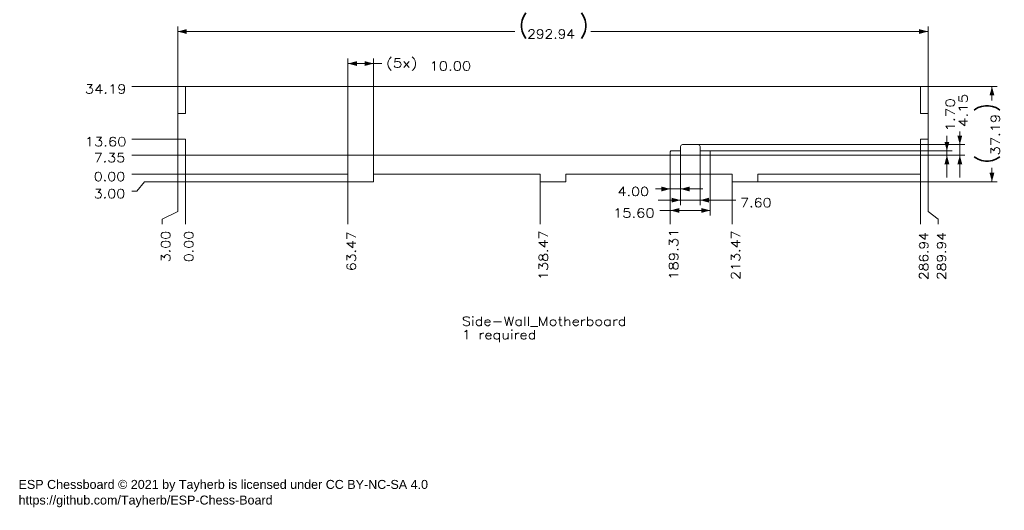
# Model space of a CAD drawing. Header units: millimetres. Extents: x 6 to 390, y 2 to 193.
import ezdxf

# ---------------------------------------------------------------- set-up
doc = ezdxf.new("R2010")
doc.units = ezdxf.units.MM
doc.layers.add('1', color=7, linetype='Continuous', true_color=0xffffff)
doc.styles.add('Arial', font='Arial')
doc.styles.add('blockfont', font='simplex.shx')
doc.dimstyles.get("Standard").update_dxf_attribs({"dimtxt": 0.18, "dimasz": 0.18, "dimexe": 0.18, "dimexo": 0.0625, "dimgap": 0.09, "dimtad": 0, "dimtih": 1, "dimtoh": 1, "dimdec": 4, "dimzin": 0, "dimdsep": 46, "dimtxsty": 'Standard', "dimcen": 0.09, "dimadec": 0, "dimazin": 0, "dimtfac": 1, "dimtdec": 4, "dimtofl": 0, "dimtmove": 0, "dimatfit": 3, "dimfxl": 0, "dimtolj": 1, "dimtzin": 0, "dimarcsym": 0})

# ---------------------------------------------------------------- blocks, each defined once
blk = doc.blocks.new('_U0')
at = {"layer": '1', "color": 18, "lineweight": 13}
for p, q in [((259.7, 140.54), (259.7, 116.63)), ((275.3, 140.54), (275.3, 116.63)), ((275.3, 118.63), (255.62, 118.63))]:
    blk.add_line(p, q, dxfattribs=at)
at = {"layer": '1', "color": 18, "lineweight": 18}
for points in [[(259.7, 118.63), (263.2, 119.56), (263.2, 117.69)], [(275.3, 118.63), (271.8, 117.69), (271.8, 119.56)]]:
    blk.add_solid(points, dxfattribs=at)
at = {"layer": '1', "color": 18, "linetype": 'Continuous', "lineweight": 13, "insert": (237.33, 115.9), "char_height": 3.5, "attachment_point": 7, "line_spacing_factor": 0.903614, "style": 'blockfont'}
blk.add_mtext('\\W1.2031;15.60', dxfattribs=at)
blk = doc.blocks.new('_U2')
at = {"layer": '1', "color": 18, "lineweight": 13}
blk.add_line((70.38, 132.84), (49.41, 132.84), dxfattribs=at)
at = {"layer": '1', "color": 18, "linetype": 'Continuous', "lineweight": 13, "insert": (34.59, 130.12), "char_height": 3.5, "attachment_point": 7, "line_spacing_factor": 0.903614, "style": 'blockfont'}
blk.add_mtext('\\W1.1729;0.00', dxfattribs=at)
blk = doc.blocks.new('_U3')
at = {"layer": '1', "color": 18, "lineweight": 13}
blk.add_line((67.38, 146.44), (49.41, 146.44), dxfattribs=at)
at = {"layer": '1', "color": 18, "linetype": 'Continuous', "lineweight": 13, "insert": (31.13, 143.71), "char_height": 3.5, "attachment_point": 7, "line_spacing_factor": 0.903614, "style": 'blockfont'}
blk.add_mtext('\\W1.2031;13.60', dxfattribs=at)
blk = doc.blocks.new('_U4')
at = {"layer": '1', "color": 18, "lineweight": 13}
blk.add_line((70.38, 167.03), (49.41, 167.03), dxfattribs=at)
at = {"layer": '1', "color": 18, "linetype": 'Continuous', "lineweight": 13, "insert": (31.13, 164.31), "char_height": 3.5, "attachment_point": 7, "line_spacing_factor": 0.903614, "style": 'blockfont'}
blk.add_mtext('\\W1.2031;34.19', dxfattribs=at)
blk = doc.blocks.new('_U5')
at = {"layer": '1', "color": 18, "lineweight": 13}
blk.add_line((260.05, 140.19), (49.41, 140.19), dxfattribs=at)
at = {"layer": '1', "color": 18, "linetype": 'Continuous', "lineweight": 13, "insert": (34.59, 137.47), "char_height": 3.5, "attachment_point": 7, "line_spacing_factor": 0.903614, "style": 'blockfont'}
blk.add_mtext('\\W1.1729;7.35', dxfattribs=at)
blk = doc.blocks.new('_U6')
at = {"layer": '1', "color": 18, "lineweight": 13}
for p, q in [((54.41, 129.84), (51.41, 126.14)), ((133.85, 129.84), (54.41, 129.84)), ((51.41, 126.14), (49.41, 126.14))]:
    blk.add_line(p, q, dxfattribs=at)
at = {"layer": '1', "color": 18, "linetype": 'Continuous', "lineweight": 13, "insert": (34.59, 123.42), "char_height": 3.5, "attachment_point": 7, "line_spacing_factor": 0.903614, "style": 'blockfont'}
blk.add_mtext('\\W1.1729;3.00', dxfattribs=at)
blk = doc.blocks.new('_U7')
at = {"layer": '1', "color": 18, "lineweight": 13}
blk.add_line((70.38, 132.84), (70.38, 113.24), dxfattribs=at)
at = {"layer": '1', "color": 18, "linetype": 'Continuous', "lineweight": 13, "insert": (73.45, 98.39), "char_height": 3.5, "attachment_point": 7, "rotation": 90, "line_spacing_factor": 0.903614, "style": 'blockfont'}
blk.add_mtext('\\W1.1729;0.00', dxfattribs=at)
blk = doc.blocks.new('_U8')
at = {"layer": '1', "color": 18, "lineweight": 13}
blk.add_line((133.85, 129.84), (133.85, 113.24), dxfattribs=at)
at = {"layer": '1', "color": 18, "linetype": 'Continuous', "lineweight": 13, "insert": (136.92, 94.93), "char_height": 3.5, "attachment_point": 7, "rotation": 90, "line_spacing_factor": 0.903614, "style": 'blockfont'}
blk.add_mtext('\\W1.1494;63.47', dxfattribs=at)
blk = doc.blocks.new('_U9')
at = {"layer": '1', "color": 18, "lineweight": 13}
blk.add_line((208.85, 129.84), (208.85, 113.24), dxfattribs=at)
at = {"layer": '1', "color": 18, "linetype": 'Continuous', "lineweight": 13, "insert": (211.92, 91.47), "char_height": 3.5, "attachment_point": 7, "rotation": 90, "line_spacing_factor": 0.903614, "style": 'blockfont'}
blk.add_mtext('\\W1.1743;138.47', dxfattribs=at)
blk = doc.blocks.new('_U10')
at = {"layer": '1', "color": 18, "lineweight": 13}
blk.add_line((283.85, 129.84), (283.85, 113.24), dxfattribs=at)
at = {"layer": '1', "color": 18, "linetype": 'Continuous', "lineweight": 13, "insert": (286.92, 91.47), "char_height": 3.5, "attachment_point": 7, "rotation": 90, "line_spacing_factor": 0.903614, "style": 'blockfont'}
blk.add_mtext('\\W1.1743;213.47', dxfattribs=at)
blk = doc.blocks.new('_U11')
at = {"layer": '1', "color": 18, "lineweight": 13}
blk.add_line((357.32, 132.84), (357.32, 113.24), dxfattribs=at)
at = {"layer": '1', "color": 18, "linetype": 'Continuous', "lineweight": 13, "insert": (360.39, 91.47), "char_height": 3.5, "attachment_point": 7, "rotation": 90, "line_spacing_factor": 0.903614, "style": 'blockfont'}
blk.add_mtext('\\W1.1315;286.94', dxfattribs=at)
blk = doc.blocks.new('_U12')
at = {"layer": '1', "color": 18, "lineweight": 13}
for p, q in [((360.32, 146.44), (360.32, 118.24)), ((360.32, 118.24), (364.24, 115.24)), ((364.24, 115.24), (364.24, 113.24))]:
    blk.add_line(p, q, dxfattribs=at)
at = {"layer": '1', "color": 18, "linetype": 'Continuous', "lineweight": 13, "insert": (367.31, 91.47), "char_height": 3.5, "attachment_point": 7, "rotation": 90, "line_spacing_factor": 0.903614, "style": 'blockfont'}
blk.add_mtext('\\W1.1315;289.94', dxfattribs=at)
blk = doc.blocks.new('_U13')
at = {"layer": '1', "color": 18, "lineweight": 13}
blk.add_line((259.7, 140.54), (259.7, 113.24), dxfattribs=at)
at = {"layer": '1', "color": 18, "linetype": 'Continuous', "lineweight": 13, "insert": (262.76, 91.47), "char_height": 3.5, "attachment_point": 7, "rotation": 90, "line_spacing_factor": 0.903614, "style": 'blockfont'}
blk.add_mtext('\\W1.2205;189.31', dxfattribs=at)
blk = doc.blocks.new('_U14')
at = {"layer": '1', "color": 18, "lineweight": 13}
for p, q in [((67.38, 146.44), (67.38, 118.24)), ((67.38, 118.24), (61.36, 115.24)), ((61.36, 115.24), (61.36, 113.24))]:
    blk.add_line(p, q, dxfattribs=at)
at = {"layer": '1', "color": 18, "linetype": 'Continuous', "lineweight": 13, "insert": (64.42, 98.39), "char_height": 3.5, "attachment_point": 7, "rotation": 90, "line_spacing_factor": 0.903614, "style": 'blockfont'}
blk.add_mtext('\\W1.1729;3.00', dxfattribs=at)
blk = doc.blocks.new('_U15')
at = {"layer": '1', "color": 18, "lineweight": 13}
for p, q in [((357.32, 167.03), (387.26, 167.03)), ((385.26, 167.03), (385.26, 161.57)), ((385.26, 129.84), (385.26, 135.3)), ((293.85, 129.84), (387.26, 129.84))]:
    blk.add_line(p, q, dxfattribs=at)
at = {"layer": '1', "color": 18, "lineweight": 18}
for points in [[(385.26, 167.03), (386.2, 163.53), (384.32, 163.53)], [(385.26, 129.84), (384.32, 133.34), (386.2, 133.34)]]:
    blk.add_solid(points, dxfattribs=at)
at = {"layer": '1', "color": 18, "linetype": 'Continuous', "lineweight": 13, "char_height": 3.5, "attachment_point": 7, "rotation": 90, "line_spacing_factor": 0.903614, "style": 'blockfont'}
for s, insert in [('\\W0.8563;{\\H1.88x;)}', (388.33, 157.08)), ('\\W1.2031;37.19', (388.33, 140.11)), ('\\W0.8563;{\\H1.88x;(}', (388.33, 136.96))]:
    blk.add_mtext(s, dxfattribs=dict(at, insert=insert))
blk = doc.blocks.new('_U16')
at = {"layer": '1', "color": 18, "lineweight": 13}
for p, q in [((367.67, 147.77), (367.67, 131.44)), ((274.95, 141.89), (369.67, 141.89)), ((274.95, 140.19), (369.67, 140.19))]:
    blk.add_line(p, q, dxfattribs=at)
at = {"layer": '1', "color": 18, "lineweight": 18}
for points in [[(367.67, 141.89), (366.73, 145.39), (368.61, 145.39)], [(367.67, 140.19), (368.61, 136.69), (366.73, 136.69)]]:
    blk.add_solid(points, dxfattribs=at)
at = {"layer": '1', "color": 18, "linetype": 'Continuous', "lineweight": 13, "insert": (370.73, 149.42), "char_height": 3.5, "attachment_point": 7, "rotation": 90, "line_spacing_factor": 0.903614, "style": 'blockfont'}
blk.add_mtext('\\W1.2443;1.70', dxfattribs=at)
blk = doc.blocks.new('_U17')
at = {"layer": '1', "color": 18, "lineweight": 13}
for p, q in [((372.72, 149.45), (372.72, 131.44)), ((270.55, 144.34), (374.72, 144.34)), ((274.95, 140.19), (374.72, 140.19))]:
    blk.add_line(p, q, dxfattribs=at)
at = {"layer": '1', "color": 18, "lineweight": 18}
for points in [[(372.72, 144.34), (371.78, 147.84), (373.65, 147.84)], [(372.72, 140.19), (373.65, 136.69), (371.78, 136.69)]]:
    blk.add_solid(points, dxfattribs=at)
at = {"layer": '1', "color": 18, "linetype": 'Continuous', "lineweight": 13, "insert": (375.78, 151.11), "char_height": 3.5, "attachment_point": 7, "rotation": 90, "line_spacing_factor": 0.903614, "style": 'blockfont'}
blk.add_mtext('\\W1.2443;4.15', dxfattribs=at)
blk = doc.blocks.new('_U18')
at = {"layer": '1', "color": 18, "lineweight": 13}
for p, q in [((67.38, 156.44), (67.38, 190.49)), ((67.38, 188.49), (198.99, 188.49)), ((360.32, 188.49), (228.72, 188.49)), ((360.32, 156.44), (360.32, 190.49))]:
    blk.add_line(p, q, dxfattribs=at)
at = {"layer": '1', "color": 18, "lineweight": 18}
for points in [[(67.38, 188.49), (70.88, 189.42), (70.88, 187.55)], [(360.32, 188.49), (356.82, 187.55), (356.82, 189.42)]]:
    blk.add_solid(points, dxfattribs=at)
at = {"layer": '1', "color": 18, "linetype": 'Continuous', "lineweight": 13, "char_height": 3.5, "attachment_point": 7, "line_spacing_factor": 0.903614, "style": 'blockfont'}
for s, insert in [('\\W0.8563;{\\H1.88x;(}', (200.67, 185.76)), ('\\W0.8563;{\\H1.88x;)}', (224.25, 185.76)), ('\\W1.1315;292.94', (203.82, 185.76))]:
    blk.add_mtext(s, dxfattribs=dict(at, insert=insert))
blk = doc.blocks.new('_U19')
at = {"layer": '1', "color": 18, "lineweight": 13}
for p, q in [((133.85, 132.84), (133.85, 177.98)), ((143.85, 132.84), (143.85, 177.98)), ((133.85, 175.98), (147.01, 175.98))]:
    blk.add_line(p, q, dxfattribs=at)
at = {"layer": '1', "color": 18, "lineweight": 18}
for points in [[(133.85, 175.98), (137.35, 176.92), (137.35, 175.04)], [(143.85, 175.98), (140.35, 175.04), (140.35, 176.92)]]:
    blk.add_solid(points, dxfattribs=at)
at = {"layer": '1', "color": 18, "linetype": 'Continuous', "lineweight": 13, "char_height": 3.5, "attachment_point": 7, "line_spacing_factor": 0.903614, "style": 'blockfont'}
for s, insert in [('\\W1.2644;(5x)', (148.69, 173.26)), ('\\W1.2031;10.00', (165.7, 173.26))]:
    blk.add_mtext(s, dxfattribs=dict(at, insert=insert))
blk = doc.blocks.new('_U20')
at = {"layer": '1', "color": 18, "lineweight": 13}
for p, q in [((263.7, 142.13), (263.7, 120.64)), ((271.3, 142.14), (271.3, 120.64)), ((285.24, 122.64), (254.95, 122.64))]:
    blk.add_line(p, q, dxfattribs=at)
at = {"layer": '1', "color": 18, "lineweight": 18}
for points in [[(263.7, 122.64), (260.2, 121.71), (260.2, 123.58)], [(271.3, 122.64), (274.8, 123.58), (274.8, 121.71)]]:
    blk.add_solid(points, dxfattribs=at)
at = {"layer": '1', "color": 18, "linetype": 'Continuous', "lineweight": 13, "insert": (286.93, 119.92), "char_height": 3.5, "attachment_point": 7, "line_spacing_factor": 0.903614, "style": 'blockfont'}
blk.add_mtext('\\W1.1729;7.60', dxfattribs=at)
blk = doc.blocks.new('_U21')
at = {"layer": '1', "color": 18, "lineweight": 13}
for p, q in [((259.7, 140.54), (259.7, 125.01)), ((263.7, 142.13), (263.7, 125.01)), ((253.89, 127.01), (272.45, 127.01))]:
    blk.add_line(p, q, dxfattribs=at)
at = {"layer": '1', "color": 18, "lineweight": 18}
for points in [[(259.7, 127.01), (256.2, 126.07), (256.2, 127.95)], [(263.7, 127.01), (267.2, 127.95), (267.2, 126.07)]]:
    blk.add_solid(points, dxfattribs=at)
at = {"layer": '1', "color": 18, "linetype": 'Continuous', "lineweight": 13, "insert": (239.07, 124.29), "char_height": 3.5, "attachment_point": 7, "line_spacing_factor": 0.903614, "style": 'blockfont'}
blk.add_mtext('\\W1.1729;4.00', dxfattribs=at)

msp = doc.modelspace()

# ---------------------------------------------------------------- linework, layer by layer
at = {"layer": '1', "color": 154, "linetype": 'Continuous', "lineweight": 18}
for p, q in [((70.384, 167.03), (70.384, 156.435)), ((357.324, 167.03), (70.384, 167.03)), ((357.324, 156.435), (357.324, 167.03)), ((70.384, 156.435), (67.384, 156.435)), ((67.384, 156.435), (67.384, 146.435)), ((360.324, 156.435), (357.324, 156.435)), ((360.324, 146.435), (360.324, 156.435)), ((67.384, 146.435), (70.384, 146.435)), ((70.384, 146.435), (70.384, 132.84)), ((357.324, 132.84), (357.324, 146.435)), ((357.324, 146.435), (360.324, 146.435)), ((263.695, 143.59), (263.695, 142.133)), ((270.549, 144.34), (264.445, 144.34)), ((271.299, 142.145), (271.299, 143.59)), ((259.697, 141.541), (259.697, 140.54)), ((260.047, 140.19), (274.947, 140.19)), ((263.444, 141.883), (260.048, 141.891)), ((274.947, 141.891), (271.549, 141.895)), ((275.297, 140.54), (275.297, 141.541)), ((70.384, 132.84), (133.854, 132.84)), ((133.854, 132.84), (133.854, 129.84)), ((143.854, 132.84), (208.854, 132.84)), ((143.854, 129.84), (143.854, 132.84)), ((208.854, 132.84), (208.854, 129.84)), ((218.854, 132.84), (283.854, 132.84)), ((218.854, 129.84), (218.854, 132.84)), ((283.854, 132.84), (283.854, 129.84)), ((293.854, 129.84), (293.854, 132.84)), ((293.854, 132.84), (357.324, 132.84)), ((133.854, 129.84), (143.854, 129.84)), ((208.854, 129.84), (218.854, 129.84)), ((283.854, 129.84), (293.854, 129.84))]:
    msp.add_line(p, q, dxfattribs=at)
for centre, radius, start, end in [((264.445, 143.59), 0.75, 90, 180), ((270.549, 143.59), 0.75, 360, 90), ((260.047, 141.541), 0.35, 89.85516, 179.99938), ((260.047, 140.54), 0.35, 180, 270), ((263.445, 142.133), 0.25, 269.85516, 359.99935), ((271.549, 142.145), 0.25, 180.00111, 269.93201), ((274.947, 141.541), 0.35, 359.9995, 89.93201), ((274.947, 140.54), 0.35, 270, 360)]:
    msp.add_arc(centre, radius, start, end, dxfattribs=at)

# ---------------------------------------------------------------- texts
at = {"layer": '1', "color": 18, "linetype": 'Continuous', "lineweight": 13, "char_height": 3.5, "attachment_point": 7}
for s, insert, line_spacing_factor, style in [('\\W1.1902;Side-Wall_Motherboard\\P1 required', (178.31, 67.192), 0.903614, 'blockfont'), ('\\fArial|b0|i0;\\W1.0000;ESP Chessboard © 2021 by Tayherb is licensed under CC BY-NC-SA 4.0\\Phttps://github.com/Tayherb/ESP-Chess-Board', (5.25, 2.74), 1.047437, 'Arial')]:
    msp.add_mtext(s, dxfattribs=dict(at, insert=insert, line_spacing_factor=line_spacing_factor, style=style))

# ---------------------------------------------------------------- dimensions: what is measured, and where the dimension line sits
at = {"layer": '1', "color": 18, "linetype": 'Continuous', "lineweight": 13}
for base, p1, p2, override, picture, middle in [((67.384, 188.486), (360.324, 156.435), (67.384, 156.435), {"dimtxt": 3.5, "dimasz": 3.5, "dimexe": 2, "dimexo": 0, "dimgap": 1.5, "dimtih": 0, "dimtoh": 0, "dimdec": 2, "dimlfac": 1, "dimdsep": 46, "dimlunit": 2, "dimpost": '(<>)', "dimtxsty": 'blockfont', "dimsah": 1, "dimse1": 0, "dimse2": 0, "dimsd1": 0, "dimsd2": 0, "dimclrd": 18, "dimclre": 18, "dimclrt": 18, "dimtol": 0, "dimtm": -0.1, "dimtfac": 1, "dimtdec": 2, "dimtofl": 1, "dimtmove": 0, "dimlwd": 13, "dimlwe": 13}, '_U18', (213.854, 188.486)), ((275.297, 118.625), (259.697, 141.541), (275.297, 140.54), {"dimtxt": 3.5, "dimasz": 3.5, "dimexe": 2, "dimexo": 0, "dimgap": 1.5, "dimtih": 0, "dimtoh": 0, "dimdec": 2, "dimlfac": 1, "dimdsep": 46, "dimlunit": 2, "dimtxsty": 'blockfont', "dimsah": 1, "dimse1": 0, "dimse2": 0, "dimsd1": 0, "dimsd2": 0, "dimclrd": 18, "dimclre": 18, "dimclrt": 18, "dimtol": 0, "dimtm": -0.1, "dimtfac": 1, "dimtdec": 2, "dimtofl": 1, "dimtmove": 0, "dimlwd": 13, "dimlwe": 13}, '_U0', (240.697, 118.625)), ((259.697, 127.011), (263.695, 142.133), (259.697, 140.54), {"dimtxt": 3.5, "dimasz": 3.5, "dimexe": 2, "dimexo": 0, "dimgap": 1.5, "dimtih": 0, "dimtoh": 0, "dimdec": 2, "dimlfac": 1, "dimdsep": 46, "dimlunit": 2, "dimtxsty": 'blockfont', "dimsah": 1, "dimse1": 0, "dimse2": 0, "dimsd1": 0, "dimsd2": 0, "dimclrd": 18, "dimclre": 18, "dimclrt": 18, "dimtol": 0, "dimtm": -0.1, "dimtfac": 1, "dimtdec": 2, "dimtofl": 1, "dimtmove": 0, "dimlwd": 13, "dimlwe": 13}, '_U21', (242.114, 127.011)), ((271.299, 122.644), (263.695, 142.133), (271.299, 142.145), {"dimtxt": 3.5, "dimasz": 3.5, "dimexe": 2, "dimexo": 0, "dimgap": 1.5, "dimtih": 0, "dimtoh": 0, "dimdec": 2, "dimlfac": 1, "dimdsep": 46, "dimlunit": 2, "dimtxsty": 'blockfont', "dimsah": 1, "dimse1": 0, "dimse2": 0, "dimsd1": 0, "dimsd2": 0, "dimclrd": 18, "dimclre": 18, "dimclrt": 18, "dimtol": 0, "dimtm": -0.1, "dimtfac": 1, "dimtdec": 2, "dimtofl": 1, "dimtmove": 0, "dimlwd": 13, "dimlwe": 13}, '_U20', (293.496, 122.644))]:
    dim = msp.add_linear_dim(base=base, p1=p1, p2=p2, dimstyle='Standard', override=override, dxfattribs=at)
    dim.commit()
    dim.dimension.update_dxf_attribs({"geometry": picture, "text_midpoint": middle, "dimtype": 160})
dim = msp.add_linear_dim(base=(143.854, 175.979), p1=(133.854, 132.84), p2=(143.854, 132.84), text='\\C18;{\\H1.00x;\\Fsimplex.shx;(5x)\\Fsimplex.shx;}\\C18; <> ', dimstyle='Standard', override={"dimtxt": 3.5, "dimasz": 3.5, "dimexe": 2, "dimexo": 0, "dimgap": 1.5, "dimtih": 0, "dimtoh": 0, "dimdec": 2, "dimlfac": 1, "dimdsep": 46, "dimlunit": 2, "dimtxsty": 'blockfont', "dimsah": 1, "dimse1": 0, "dimse2": 0, "dimsd1": 0, "dimsd2": 0, "dimclrd": 18, "dimclre": 18, "dimclrt": 18, "dimtol": 0, "dimtm": -0.1, "dimtfac": 1, "dimtdec": 2, "dimtofl": 1, "dimtmove": 0, "dimlwd": 13, "dimlwe": 13}, dxfattribs=at)
dim.commit()
dim.dimension.update_dxf_attribs({"geometry": '_U19', "text_midpoint": (165.495, 175.979), "dimtype": 160})
for feature_location, offset, dtype, text, picture, middle in [((70.384, 167.03), (-20.976, 0), 0, '\\C18;34.19', '_U4', (39.424, 167.03)), ((67.384, 146.435), (-17.976, 0), 0, '\\C18;13.60', '_U3', (39.424, 146.435)), ((67.384, 146.435), (-6.026, -33.195), 1, '\\C18;3.00', '_U14', (61.358, 104.989)), ((360.324, 146.435), (3.919, -33.195), 1, '\\C18;289.94', '_U12', (364.243, 101.525)), ((274.947, 140.19), (-225.539, 0), 0, '\\C18;7.35', '_U5', (41.156, 140.19)), ((259.697, 140.54), (0, -27.3), 1, '\\C18;189.31', '_U13', (259.697, 101.525)), ((70.384, 132.84), (-20.976, 0), 0, '\\C18;0.00', '_U2', (41.156, 132.84)), ((133.854, 129.84), (-84.446, -3.703), 0, '\\C18;3.00', '_U6', (41.156, 126.138)), ((70.384, 132.84), (0, -19.6), 1, '\\C18;0.00', '_U7', (70.384, 104.989)), ((133.854, 129.84), (0, -16.6), 1, '\\C18;63.47', '_U8', (133.854, 103.257)), ((208.854, 129.84), (0, -16.6), 1, '\\C18;138.47', '_U9', (208.854, 101.525)), ((283.854, 129.84), (0, -16.6), 1, '\\C18;213.47', '_U10', (283.854, 101.525)), ((357.324, 132.84), (0, -19.6), 1, '\\C18;286.94', '_U11', (357.324, 101.525))]:
    dim = msp.add_ordinate_dim(feature_location=feature_location, offset=offset, dtype=dtype, origin=(70.384, 132.84), text=text, dimstyle='Standard', override={"dimtxt": 3.5, "dimasz": 3.5, "dimexe": 2, "dimexo": 0, "dimgap": 1.5, "dimtih": 0, "dimdec": 2, "dimlfac": 1, "dimdsep": 46, "dimlunit": 2, "dimpost": '', "dimtxsty": 'blockfont', "dimsah": 1, "dimse1": 0, "dimse2": 0, "dimsd1": 0, "dimsd2": 0, "dimclrd": 18, "dimclre": 18, "dimclrt": 18, "dimtol": 0, "dimtm": -0.1, "dimtfac": 1, "dimtdec": 2, "dimtofl": 1, "dimtmove": 0, "dimlwd": 13, "dimlwe": 13}, dxfattribs=at)
    dim.commit()
    dim.dimension.update_dxf_attribs({"geometry": picture, "text_midpoint": middle})
for base, p1, p2, override, picture, middle in [((385.26, 129.84), (357.324, 167.03), (293.854, 129.84), {"dimtxt": 3.5, "dimasz": 3.5, "dimexe": 2, "dimexo": 0, "dimgap": 1.5, "dimtih": 0, "dimtoh": 0, "dimdec": 2, "dimlfac": 1, "dimdsep": 46, "dimlunit": 2, "dimpost": '(<>)', "dimtxsty": 'blockfont', "dimsah": 1, "dimse1": 0, "dimse2": 0, "dimsd1": 0, "dimsd2": 0, "dimclrd": 18, "dimclre": 18, "dimclrt": 18, "dimtol": 0, "dimtm": -0.1, "dimtfac": 1, "dimtdec": 2, "dimtofl": 1, "dimtmove": 0, "dimlwd": 13, "dimlwe": 13}, '_U15', (385.26, 148.435)), ((372.716, 144.34), (274.947, 140.19), (270.549, 144.34), {"dimtxt": 3.5, "dimasz": 3.5, "dimexe": 2, "dimexo": 0, "dimgap": 1.5, "dimtih": 0, "dimtoh": 0, "dimdec": 2, "dimlfac": 1, "dimdsep": 46, "dimlunit": 2, "dimtxsty": 'blockfont', "dimsah": 1, "dimse1": 0, "dimse2": 0, "dimsd1": 0, "dimsd2": 0, "dimclrd": 18, "dimclre": 18, "dimclrt": 18, "dimtol": 0, "dimtm": -0.1, "dimtfac": 1, "dimtdec": 2, "dimtofl": 1, "dimtmove": 0, "dimlwd": 13, "dimlwe": 13}, '_U17', (372.716, 161.924)), ((367.667, 141.891), (274.947, 140.19), (274.947, 141.891), {"dimtxt": 3.5, "dimasz": 3.5, "dimexe": 2, "dimexo": 0, "dimgap": 1.5, "dimtih": 0, "dimtoh": 0, "dimdec": 2, "dimlfac": 1, "dimdsep": 46, "dimlunit": 2, "dimtxsty": 'blockfont', "dimsah": 1, "dimse1": 0, "dimse2": 0, "dimsd1": 0, "dimsd2": 0, "dimclrd": 18, "dimclre": 18, "dimclrt": 18, "dimtol": 0, "dimtm": -0.1, "dimtfac": 1, "dimtdec": 2, "dimtofl": 1, "dimtmove": 0, "dimlwd": 13, "dimlwe": 13}, '_U16', (367.667, 159.224))]:
    dim = msp.add_linear_dim(base=base, p1=p1, p2=p2, angle=90, dimstyle='Standard', override=override, dxfattribs=at)
    dim.commit()
    dim.dimension.update_dxf_attribs({"geometry": picture, "text_midpoint": middle, "dimtype": 160})

doc.saveas('drawing.dxf')
